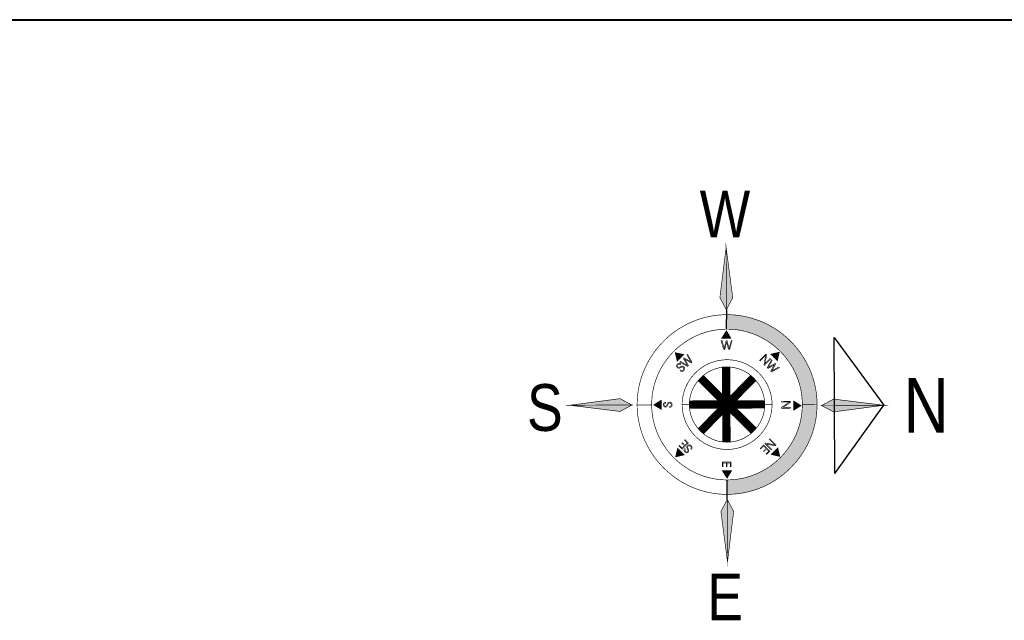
# Model space of a CAD drawing. Header units: millimetres. Extents: x 508 to 1792, y -198 to 270.
# Tile 8 of 11: x 1752.62 to 1758.82, y 97.08 to 100.87. Entities that reach past the tile are written whole.
import ezdxf
from ezdxf.enums import TextEntityAlignment as Align

# ---------------------------------------------------------------- set-up
doc = ezdxf.new("R2010")
doc.units = ezdxf.units.MM
doc.layers.add('LAYER_1', color=7, linetype='Continuous', lineweight=25)
doc.layers.add('TREES', color=74, linetype='Continuous')
doc.styles.add('SMN', font='swissck.ttf', dxfattribs={"height": 9.75})

# ---------------------------------------------------------------- blocks, each defined once
blk = doc.blocks.new('vitthal-12')
h = blk.add_hatch(color=8)
h.paths.add_polyline_path([(4.593, 1.58), (4.628, 1.62), (4.663, 1.661), (4.696, 1.702), (4.729, 1.744), (4.76, 1.786), (4.79, 1.829), (4.818, 1.873), (4.846, 1.917), (4.873, 1.962), (4.898, 2.007), (4.922, 2.052), (4.946, 2.098), (4.968, 2.145), (4.989, 2.192), (5.009, 2.239), (5.027, 2.286), (5.045, 2.334), (5.061, 2.382), (5.077, 2.431), (5.091, 2.48), (5.104, 2.529), (5.116, 2.578), (5.127, 2.627), (5.137, 2.677), (5.145, 2.727), (5.153, 2.777), (5.159, 2.827), (5.165, 2.877), (5.169, 2.927), (5.172, 2.978), (5.174, 3.028), (5.175, 3.079), (5.175, 3.129), (5.173, 3.179), (5.171, 3.23), (5.168, 3.28), (5.163, 3.33), (5.157, 3.38), (5.151, 3.43), (5.143, 3.48), (5.134, 3.53), (5.124, 3.579), (5.112, 3.629), (5.1, 3.678), (5.087, 3.727), (5.072, 3.775), (5.057, 3.823), (5.04, 3.871), (5.023, 3.919), (5.004, 3.966), (4.984, 4.013), (4.963, 4.06), (4.941, 4.106), (4.918, 4.151), (4.893, 4.196), (4.868, 4.241), (4.842, 4.285), (4.814, 4.329), (4.786, 4.372), (4.756, 4.415), (4.726, 4.457), (4.694, 4.498), (4.661, 4.539), (4.627, 4.579), (4.592, 4.619), (4.556, 4.658), (4.519, 4.696), (4.481, 4.733), (4.441, 4.77), (4.436, 4.775), (4.188, 4.51), (4.197, 4.502), (4.237, 4.464), (4.275, 4.426), (4.312, 4.387), (4.348, 4.347), (4.383, 4.307), (4.416, 4.265), (4.447, 4.223), (4.478, 4.18), (4.507, 4.136), (4.535, 4.092), (4.561, 4.047), (4.587, 4.002), (4.61, 3.955), (4.633, 3.909), (4.654, 3.862), (4.674, 3.814), (4.692, 3.766), (4.709, 3.717), (4.725, 3.669), (4.74, 3.619), (4.753, 3.57), (4.765, 3.52), (4.775, 3.47), (4.784, 3.42), (4.792, 3.369), (4.798, 3.318), (4.803, 3.268), (4.807, 3.217), (4.809, 3.166), (4.81, 3.115), (4.81, 3.064), (4.808, 3.012), (4.805, 2.961), (4.8, 2.91), (4.794, 2.86), (4.787, 2.809), (4.779, 2.758), (4.769, 2.708), (4.757, 2.658), (4.745, 2.608), (4.731, 2.559), (4.715, 2.509), (4.699, 2.46), (4.68, 2.412), (4.661, 2.364), (4.64, 2.316), (4.618, 2.269), (4.594, 2.222), (4.569, 2.176), (4.543, 2.13), (4.515, 2.085), (4.486, 2.041), (4.455, 1.997), (4.423, 1.954), (4.39, 1.912), (4.355, 1.87), (4.319, 1.83)])
h.paths.add_polyline_path([(3.404, 0.901), (3.453, 0.912), (3.502, 0.924), (3.551, 0.938), (3.6, 0.952), (3.648, 0.967), (3.696, 0.984), (3.743, 1.001), (3.791, 1.02), (3.837, 1.04), (3.884, 1.061), (3.93, 1.082), (3.975, 1.105), (4.021, 1.13), (4.065, 1.155), (4.109, 1.181), (4.153, 1.208), (4.196, 1.237), (4.239, 1.266), (4.281, 1.297), (4.322, 1.328), (4.363, 1.361), (4.403, 1.395), (4.442, 1.43), (4.481, 1.466), (4.519, 1.503), (4.556, 1.541), (4.593, 1.58), (4.319, 1.83), (4.282, 1.79), (4.243, 1.752), (4.204, 1.714), (4.165, 1.679), (4.124, 1.644), (4.082, 1.611), (4.04, 1.579), (3.997, 1.549), (3.954, 1.52), (3.909, 1.492), (3.864, 1.465), (3.819, 1.44), (3.773, 1.416), (3.726, 1.394), (3.679, 1.372), (3.632, 1.353), (3.584, 1.334), (3.535, 1.317), (3.486, 1.301), (3.437, 1.287), (3.388, 1.273), (3.338, 1.262), (3.288, 1.251), (3.238, 1.242), (3.187, 1.234), (3.136, 1.228), (3.086, 1.223), (3.035, 1.219), (2.984, 1.217), (2.933, 1.216), (2.882, 1.216), (2.831, 1.218), (2.78, 1.221), (2.729, 1.225), (2.678, 1.231), (2.627, 1.238), (2.577, 1.247), (2.527, 1.257), (2.477, 1.268), (2.427, 1.281), (2.377, 1.295), (2.328, 1.31), (2.279, 1.327), (2.231, 1.345), (2.183, 1.364), (2.135, 1.385), (2.088, 1.407), (2.041, 1.431), (1.995, 1.456), (1.95, 1.482), (1.905, 1.51), (1.86, 1.539), (1.816, 1.57), (1.773, 1.602), (1.731, 1.635), (1.69, 1.67), (1.645, 1.71), (1.401, 1.442), (1.404, 1.438), (1.445, 1.402), (1.485, 1.368), (1.527, 1.334), (1.569, 1.302), (1.611, 1.271), (1.654, 1.241), (1.698, 1.212), (1.742, 1.184), (1.787, 1.157), (1.832, 1.132), (1.878, 1.107), (1.924, 1.084), (1.97, 1.062), (2.017, 1.041), (2.064, 1.021), (2.112, 1.002), (2.16, 0.984), (2.208, 0.967), (2.256, 0.952), (2.305, 0.938), (2.354, 0.924), (2.403, 0.912), (2.453, 0.901), (2.502, 0.891), (2.552, 0.882), (2.602, 0.875), (2.652, 0.868), (2.702, 0.863), (2.753, 0.858), (2.803, 0.855), (2.853, 0.853), (2.904, 0.852), (2.954, 0.852), (3.005, 0.853), (3.055, 0.855), (3.105, 0.858), (3.155, 0.863), (3.205, 0.868), (3.255, 0.875), (3.305, 0.883), (3.355, 0.891)])
for p, q in [((4.523, 4.867), (4.188, 4.51)), ((3.744, 0), (6.042, 2.52)), ((6.042, 2.52), (5.807, 0.427)), ((1.314, 1.346), (1.645, 1.71)), ((3.744, 0), (5.807, 0.427))]:
    blk.add_line(p, q)
at = {"color": 8, "const_width": 0.0155}
for points in [[(4.523, 4.867), (5.574, 6.021), (4.843, 4.98)], [(4.523, 4.867), (5.574, 6.021), (4.604, 5.198)], [(1.158, 4.711), (0.006, 5.761), (1.045, 5.031)], [(1.158, 4.711), (0.006, 5.761), (0.828, 4.794)], [(4.655, 1.477), (5.807, 0.427), (4.985, 1.393)], [(4.655, 1.477), (5.807, 0.427), (4.769, 1.156)], [(1.314, 1.346), (0.262, 0.192), (1.23, 1.017)], [(1.314, 1.346), (0.262, 0.192), (0.993, 1.233)]]:
    blk.add_lwpolyline(points, close=True, dxfattribs=at)
at = {"color": 8, "const_width": 0.207}
for points in [[(2.884, 4.045), (2.971, 2.162)], [(3.623, 2.467), (2.228, 3.739)], [(3.548, 3.817), (2.274, 2.42)], [(3.869, 3.147), (1.984, 3.058)]]:
    blk.add_lwpolyline(points, dxfattribs=at)
at = {"color": 8}
for points in [[(4.523, 4.867), (5.574, 6.021), (4.523, 4.867), (4.604, 5.198)], [(4.523, 4.867), (5.574, 6.021), (4.523, 4.867), (4.843, 4.98)], [(1.158, 4.711), (0.006, 5.761), (1.158, 4.711), (0.828, 4.794)], [(1.158, 4.711), (0.006, 5.761), (1.158, 4.711), (1.045, 5.031)], [(1.314, 1.346), (0.262, 0.192), (1.314, 1.346), (0.993, 1.233)], [(1.314, 1.346), (0.262, 0.192), (1.314, 1.346), (1.23, 1.017)], [(4.655, 1.477), (5.807, 0.427), (4.655, 1.477), (4.769, 1.156)], [(4.655, 1.477), (5.807, 0.427), (4.655, 1.477), (4.985, 1.393)]]:
    blk.add_solid(points, dxfattribs=at)
at = {"layer": 'LAYER_1', "color": 39, "linetype": 'Continuous', "const_width": 0.0155}
for points in [[(1.253, 4.624), (1.523, 4.378), (1.561, 4.418), (1.599, 4.456), (1.638, 4.493), (1.678, 4.529), (1.718, 4.563), (1.76, 4.597), (1.802, 4.628), (1.845, 4.659), (1.889, 4.688), (1.933, 4.716), (1.978, 4.742), (2.024, 4.768), (2.07, 4.791), (2.116, 4.814), (2.164, 4.835), (2.211, 4.855), (2.259, 4.874), (2.308, 4.891), (2.357, 4.907), (2.406, 4.921), (2.456, 4.934), (2.506, 4.946), (2.556, 4.956), (2.606, 4.966), (2.657, 4.973), (2.707, 4.98), (2.758, 4.985), (2.809, 4.989), (2.86, 4.991), (2.911, 4.992), (2.962, 4.992), (3.014, 4.99), (3.065, 4.987), (3.116, 4.982), (3.167, 4.977), (3.217, 4.969), (3.268, 4.961), (3.318, 4.951), (3.368, 4.94), (3.418, 4.927), (3.468, 4.913), (3.517, 4.898), (3.566, 4.881), (3.615, 4.863), (3.663, 4.843), (3.71, 4.823), (3.758, 4.8), (3.804, 4.777), (3.851, 4.752), (3.896, 4.725), (3.941, 4.698), (3.986, 4.668), (4.029, 4.638), (4.072, 4.606), (4.115, 4.573), (4.156, 4.538), (4.197, 4.502), (4.197, 4.502), (4.237, 4.464), (4.275, 4.426), (4.312, 4.387), (4.348, 4.347), (4.383, 4.307), (4.416, 4.265), (4.447, 4.223), (4.478, 4.18), (4.507, 4.136), (4.535, 4.092), (4.561, 4.047), (4.587, 4.002), (4.61, 3.955), (4.633, 3.909), (4.654, 3.862), (4.674, 3.814), (4.692, 3.766), (4.709, 3.717), (4.725, 3.669), (4.74, 3.619), (4.753, 3.57), (4.765, 3.52), (4.775, 3.47), (4.784, 3.42), (4.792, 3.369), (4.798, 3.318), (4.803, 3.268), (4.807, 3.217), (4.809, 3.166), (4.81, 3.115), (4.81, 3.064), (4.808, 3.012), (4.805, 2.961), (4.8, 2.91), (4.794, 2.86), (4.787, 2.809), (4.779, 2.758), (4.769, 2.708), (4.757, 2.658), (4.745, 2.608), (4.731, 2.559), (4.715, 2.509), (4.699, 2.46), (4.68, 2.412), (4.661, 2.364), (4.64, 2.316), (4.618, 2.269), (4.594, 2.222), (4.569, 2.176), (4.543, 2.13), (4.515, 2.085), (4.486, 2.041), (4.455, 1.997), (4.423, 1.954), (4.39, 1.912), (4.355, 1.87), (4.319, 1.83), (4.319, 1.83), (4.593, 1.58), (4.628, 1.62), (4.663, 1.661), (4.696, 1.702), (4.729, 1.744), (4.76, 1.786), (4.79, 1.829), (4.818, 1.873), (4.846, 1.917), (4.873, 1.962), (4.898, 2.007), (4.922, 2.052), (4.946, 2.098), (4.968, 2.145), (4.989, 2.192), (5.009, 2.239), (5.027, 2.286), (5.045, 2.334), (5.061, 2.382), (5.077, 2.431), (5.091, 2.48), (5.104, 2.529), (5.116, 2.578), (5.127, 2.627), (5.137, 2.677), (5.145, 2.727), (5.153, 2.777), (5.159, 2.827), (5.165, 2.877), (5.169, 2.927), (5.172, 2.978), (5.174, 3.028), (5.175, 3.079), (5.175, 3.129), (5.173, 3.179), (5.171, 3.23), (5.168, 3.28), (5.163, 3.33), (5.157, 3.38), (5.151, 3.43), (5.143, 3.48), (5.134, 3.53), (5.124, 3.579), (5.112, 3.629), (5.1, 3.678), (5.087, 3.727), (5.072, 3.775), (5.057, 3.823), (5.04, 3.871), (5.023, 3.919), (5.004, 3.966), (4.984, 4.013), (4.963, 4.06), (4.941, 4.106), (4.918, 4.151), (4.893, 4.196), (4.868, 4.241), (4.842, 4.285), (4.814, 4.329), (4.786, 4.372), (4.756, 4.415), (4.726, 4.457), (4.694, 4.498), (4.661, 4.539), (4.627, 4.579), (4.592, 4.619), (4.556, 4.658), (4.519, 4.696), (4.481, 4.733), (4.441, 4.77), (4.441, 4.77), (4.401, 4.806), (4.361, 4.84), (4.319, 4.874), (4.277, 4.906), (4.235, 4.937), (4.192, 4.967), (4.148, 4.996), (4.104, 5.024), (4.059, 5.05), (4.014, 5.076), (3.969, 5.1), (3.923, 5.123), (3.876, 5.146), (3.83, 5.167), (3.782, 5.186), (3.735, 5.205), (3.687, 5.223), (3.639, 5.239), (3.591, 5.255), (3.542, 5.269), (3.493, 5.282), (3.444, 5.294), (3.394, 5.305), (3.345, 5.315), (3.295, 5.324), (3.245, 5.331), (3.195, 5.338), (3.145, 5.343), (3.095, 5.348), (3.045, 5.351), (2.994, 5.353), (2.944, 5.354), (2.894, 5.354), (2.844, 5.353), (2.793, 5.35), (2.743, 5.347), (2.693, 5.342), (2.643, 5.337), (2.593, 5.33), (2.543, 5.322), (2.494, 5.313), (2.444, 5.303), (2.395, 5.292), (2.346, 5.28), (2.297, 5.267), (2.249, 5.252), (2.201, 5.237), (2.153, 5.22), (2.105, 5.203), (2.058, 5.184), (2.011, 5.164), (1.965, 5.143), (1.919, 5.121), (1.873, 5.098), (1.828, 5.074), (1.783, 5.049), (1.739, 5.023), (1.695, 4.996), (1.652, 4.967), (1.609, 4.938), (1.567, 4.907), (1.525, 4.875), (1.485, 4.843), (1.444, 4.809), (1.405, 4.774), (1.366, 4.738), (1.328, 4.701), (1.29, 4.663), (1.253, 4.624)], [(2.846, 4.943), (2.974, 4.76), (2.736, 4.749)], [(2.653, 4.529), (2.655, 4.519), (2.658, 4.511), (2.662, 4.503), (2.668, 4.498), (2.673, 4.494), (2.679, 4.491), (2.687, 4.489), (2.695, 4.488), (2.704, 4.487), (2.71, 4.487), (2.717, 4.489), (2.724, 4.493), (2.73, 4.498), (2.735, 4.503), (2.738, 4.509), (2.743, 4.516), (2.744, 4.524), (2.744, 4.531), (2.742, 4.54), (2.74, 4.547), (2.736, 4.553), (2.731, 4.561), (2.722, 4.566), (2.713, 4.571), (2.7, 4.575), (2.687, 4.577), (2.675, 4.58), (2.664, 4.584), (2.653, 4.59), (2.644, 4.597), (2.639, 4.607), (2.635, 4.618), (2.632, 4.63), (2.633, 4.632), (2.633, 4.632), (2.634, 4.632), (2.633, 4.635), (2.633, 4.636), (2.631, 4.638), (2.633, 4.647), (2.636, 4.656), (2.641, 4.664), (2.647, 4.673), (2.654, 4.68), (2.663, 4.684), (2.672, 4.689), (2.681, 4.692), (2.69, 4.694), (2.703, 4.692), (2.714, 4.689), (2.724, 4.685), (2.733, 4.679), (2.74, 4.672), (2.746, 4.665), (2.75, 4.656), (2.754, 4.647), (2.756, 4.638), (2.754, 4.636), (2.734, 4.633), (2.73, 4.645), (2.725, 4.654), (2.718, 4.662), (2.711, 4.667), (2.702, 4.671), (2.691, 4.672), (2.685, 4.67), (2.679, 4.669), (2.673, 4.667), (2.668, 4.663), (2.663, 4.659), (2.66, 4.654), (2.656, 4.648), (2.654, 4.642), (2.652, 4.637), (2.655, 4.625), (2.66, 4.615), (2.666, 4.61), (2.674, 4.604), (2.686, 4.6), (2.7, 4.596), (2.716, 4.591), (2.729, 4.586), (2.74, 4.581), (2.75, 4.573), (2.758, 4.562), (2.762, 4.547), (2.764, 4.542), (2.765, 4.537), (2.767, 4.532), (2.766, 4.525), (2.764, 4.518), (2.762, 4.512), (2.76, 4.503), (2.757, 4.495), (2.752, 4.489), (2.746, 4.483), (2.739, 4.478), (2.73, 4.473), (2.722, 4.469), (2.713, 4.467), (2.703, 4.466), (2.692, 4.466), (2.682, 4.467), (2.673, 4.468), (2.665, 4.473), (2.657, 4.478), (2.65, 4.482), (2.645, 4.489), (2.64, 4.495), (2.636, 4.502), (2.632, 4.51), (2.631, 4.519), (2.631, 4.528)], [(2.653, 4.529), (2.655, 4.519), (2.658, 4.511), (2.662, 4.503), (2.668, 4.498), (2.673, 4.494), (2.679, 4.491), (2.687, 4.489), (2.695, 4.488), (2.704, 4.487), (2.71, 4.487), (2.717, 4.489), (2.724, 4.493), (2.73, 4.498), (2.735, 4.503), (2.738, 4.509), (2.743, 4.516), (2.744, 4.524), (2.744, 4.531), (2.742, 4.54), (2.74, 4.547), (2.736, 4.553), (2.731, 4.561), (2.722, 4.566), (2.713, 4.571), (2.7, 4.575), (2.687, 4.577), (2.675, 4.58), (2.664, 4.584), (2.653, 4.59), (2.644, 4.597), (2.639, 4.607), (2.635, 4.618), (2.632, 4.63), (2.633, 4.632), (2.633, 4.632), (2.634, 4.632), (2.633, 4.635), (2.633, 4.636), (2.631, 4.638), (2.633, 4.647), (2.636, 4.656), (2.641, 4.664), (2.647, 4.673), (2.654, 4.68), (2.663, 4.684), (2.672, 4.689), (2.681, 4.692), (2.69, 4.694), (2.703, 4.692), (2.714, 4.689), (2.724, 4.685), (2.733, 4.679), (2.74, 4.672), (2.746, 4.665), (2.75, 4.656), (2.754, 4.647), (2.756, 4.638), (2.754, 4.636), (2.734, 4.633), (2.73, 4.645), (2.725, 4.654), (2.718, 4.662), (2.711, 4.667), (2.702, 4.671), (2.691, 4.672), (2.685, 4.67), (2.679, 4.669), (2.673, 4.667), (2.668, 4.663), (2.663, 4.659), (2.66, 4.654), (2.656, 4.648), (2.654, 4.642), (2.652, 4.637), (2.655, 4.625), (2.66, 4.615), (2.666, 4.61), (2.674, 4.604), (2.686, 4.6), (2.7, 4.596), (2.716, 4.591), (2.729, 4.586), (2.74, 4.581), (2.75, 4.573), (2.758, 4.562), (2.762, 4.547), (2.764, 4.542), (2.765, 4.537), (2.767, 4.532), (2.766, 4.525), (2.764, 4.518), (2.762, 4.512), (2.76, 4.503), (2.757, 4.495), (2.752, 4.489), (2.746, 4.483), (2.739, 4.478), (2.73, 4.473), (2.722, 4.469), (2.713, 4.467), (2.703, 4.466), (2.692, 4.466), (2.682, 4.467), (2.673, 4.468), (2.665, 4.473), (2.657, 4.478), (2.65, 4.482), (2.645, 4.489), (2.64, 4.495), (2.636, 4.502), (2.632, 4.51), (2.631, 4.519), (2.631, 4.528)], [(2.98, 4.512), (3.027, 4.704), (3.047, 4.703), (2.994, 4.485), (2.966, 4.482), (2.911, 4.66), (2.87, 4.478), (2.842, 4.478), (2.769, 4.691), (2.793, 4.694), (2.853, 4.507), (2.899, 4.697), (2.919, 4.699)], [(2.98, 4.512), (3.027, 4.704), (3.047, 4.703), (2.994, 4.485), (2.966, 4.482), (2.911, 4.66), (2.87, 4.478), (2.842, 4.478), (2.769, 4.691), (2.793, 4.694), (2.853, 4.507), (2.899, 4.697), (2.919, 4.699)], [(1.253, 4.624), (1.525, 4.38), (1.489, 4.339), (1.454, 4.298), (1.421, 4.255), (1.389, 4.212), (1.358, 4.168), (1.329, 4.124), (1.301, 4.079), (1.275, 4.033), (1.25, 3.987), (1.226, 3.941), (1.204, 3.893), (1.183, 3.846), (1.164, 3.797), (1.146, 3.749), (1.129, 3.7), (1.114, 3.651), (1.1, 3.601), (1.087, 3.551), (1.076, 3.501), (1.066, 3.451), (1.057, 3.4), (1.05, 3.349), (1.044, 3.298), (1.04, 3.247), (1.037, 3.196), (1.035, 3.145), (1.035, 3.094), (1.036, 3.043), (1.038, 2.992), (1.042, 2.941), (1.047, 2.89), (1.053, 2.839), (1.061, 2.789), (1.07, 2.738), (1.081, 2.688), (1.093, 2.638), (1.106, 2.589), (1.12, 2.54), (1.136, 2.491), (1.153, 2.442), (1.172, 2.394), (1.192, 2.346), (1.213, 2.299), (1.235, 2.253), (1.259, 2.206), (1.284, 2.161), (1.311, 2.116), (1.339, 2.072), (1.368, 2.028), (1.398, 1.985), (1.43, 1.943), (1.463, 1.901), (1.498, 1.86), (1.534, 1.821), (1.571, 1.781), (1.609, 1.743), (1.649, 1.706), (1.649, 1.706), (1.69, 1.67), (1.731, 1.635), (1.773, 1.602), (1.816, 1.57), (1.86, 1.539), (1.905, 1.51), (1.95, 1.482), (1.995, 1.456), (2.041, 1.431), (2.088, 1.407), (2.135, 1.385), (2.183, 1.364), (2.231, 1.345), (2.279, 1.327), (2.328, 1.31), (2.377, 1.295), (2.427, 1.281), (2.477, 1.268), (2.527, 1.257), (2.577, 1.247), (2.627, 1.238), (2.678, 1.231), (2.729, 1.225), (2.78, 1.221), (2.831, 1.218), (2.882, 1.216), (2.933, 1.216), (2.984, 1.217), (3.035, 1.219), (3.086, 1.223), (3.136, 1.228), (3.187, 1.234), (3.238, 1.242), (3.288, 1.251), (3.338, 1.262), (3.388, 1.273), (3.437, 1.287), (3.486, 1.301), (3.535, 1.317), (3.584, 1.334), (3.632, 1.353), (3.679, 1.372), (3.726, 1.394), (3.773, 1.416), (3.819, 1.44), (3.864, 1.465), (3.909, 1.492), (3.954, 1.52), (3.997, 1.549), (4.04, 1.579), (4.082, 1.611), (4.124, 1.644), (4.165, 1.679), (4.204, 1.714), (4.243, 1.752), (4.282, 1.79), (4.319, 1.83), (4.319, 1.83), (4.593, 1.58), (4.556, 1.541), (4.519, 1.503), (4.481, 1.466), (4.442, 1.43), (4.403, 1.395), (4.363, 1.361), (4.322, 1.328), (4.281, 1.297), (4.239, 1.266), (4.196, 1.237), (4.153, 1.208), (4.109, 1.181), (4.065, 1.155), (4.021, 1.13), (3.975, 1.105), (3.93, 1.082), (3.884, 1.061), (3.837, 1.04), (3.791, 1.02), (3.743, 1.001), (3.696, 0.984), (3.648, 0.967), (3.6, 0.952), (3.551, 0.938), (3.502, 0.924), (3.453, 0.912), (3.404, 0.901), (3.355, 0.891), (3.305, 0.883), (3.255, 0.875), (3.205, 0.868), (3.155, 0.863), (3.105, 0.858), (3.055, 0.855), (3.005, 0.853), (2.954, 0.852), (2.904, 0.852), (2.853, 0.853), (2.803, 0.855), (2.753, 0.858), (2.702, 0.863), (2.652, 0.868), (2.602, 0.875), (2.552, 0.882), (2.502, 0.891), (2.453, 0.901), (2.403, 0.912), (2.354, 0.924), (2.305, 0.938), (2.256, 0.952), (2.208, 0.967), (2.16, 0.984), (2.112, 1.002), (2.064, 1.021), (2.017, 1.041), (1.97, 1.062), (1.924, 1.084), (1.878, 1.107), (1.832, 1.132), (1.787, 1.157), (1.742, 1.184), (1.698, 1.212), (1.654, 1.241), (1.611, 1.271), (1.569, 1.302), (1.527, 1.334), (1.485, 1.368), (1.445, 1.402), (1.404, 1.438), (1.404, 1.438), (1.365, 1.475), (1.327, 1.512), (1.29, 1.55), (1.254, 1.589), (1.219, 1.628), (1.185, 1.668), (1.152, 1.709), (1.121, 1.751), (1.09, 1.793), (1.06, 1.835), (1.032, 1.878), (1.004, 1.922), (0.978, 1.966), (0.953, 2.011), (0.929, 2.056), (0.906, 2.101), (0.884, 2.147), (0.863, 2.194), (0.843, 2.24), (0.824, 2.287), (0.806, 2.335), (0.79, 2.383), (0.774, 2.431), (0.76, 2.479), (0.747, 2.528), (0.735, 2.577), (0.723, 2.626), (0.713, 2.676), (0.704, 2.725), (0.697, 2.775), (0.69, 2.825), (0.684, 2.875), (0.68, 2.925), (0.676, 2.975), (0.674, 3.025), (0.673, 3.075), (0.673, 3.126), (0.674, 3.176), (0.676, 3.226), (0.679, 3.277), (0.683, 3.327), (0.688, 3.377), (0.695, 3.427), (0.702, 3.477), (0.711, 3.526), (0.721, 3.576), (0.732, 3.625), (0.744, 3.675), (0.757, 3.724), (0.771, 3.772), (0.786, 3.821), (0.803, 3.869), (0.82, 3.917), (0.839, 3.964), (0.859, 4.011), (0.88, 4.058), (0.902, 4.105), (0.925, 4.151), (0.949, 4.196), (0.975, 4.241), (1.001, 4.286), (1.029, 4.33), (1.057, 4.374), (1.087, 4.417), (1.118, 4.46), (1.15, 4.502), (1.183, 4.543), (1.218, 4.584), (1.253, 4.624)], [(4.165, 4.478), (4.121, 4.262), (3.948, 4.419)], [(1.562, 4.343), (1.624, 4.13), (1.782, 4.302)], [(1.829, 4.042), (1.836, 4.038), (1.843, 4.035), (1.852, 4.032), (1.859, 4.033), (1.867, 4.034), (1.874, 4.037), (1.881, 4.039), (1.886, 4.043), (1.89, 4.047), (1.895, 4.053), (1.899, 4.059), (1.901, 4.066), (1.903, 4.074), (1.903, 4.082), (1.901, 4.09), (1.899, 4.096), (1.895, 4.102), (1.889, 4.108), (1.883, 4.113), (1.875, 4.116), (1.866, 4.118), (1.858, 4.12), (1.849, 4.118), (1.839, 4.112), (1.827, 4.106), (1.817, 4.102), (1.806, 4.095), (1.795, 4.091), (1.784, 4.088), (1.773, 4.086), (1.764, 4.089), (1.754, 4.095), (1.743, 4.103), (1.742, 4.103), (1.742, 4.104), (1.741, 4.105), (1.74, 4.105), (1.74, 4.106), (1.739, 4.107), (1.732, 4.114), (1.727, 4.122), (1.724, 4.13), (1.723, 4.14), (1.723, 4.151), (1.725, 4.162), (1.729, 4.17), (1.733, 4.178), (1.737, 4.183), (1.747, 4.193), (1.756, 4.199), (1.766, 4.203), (1.777, 4.206), (1.787, 4.206), (1.797, 4.203), (1.806, 4.201), (1.814, 4.197), (1.82, 4.193), (1.824, 4.189), (1.81, 4.173), (1.799, 4.18), (1.789, 4.183), (1.78, 4.183), (1.771, 4.181), (1.761, 4.176), (1.752, 4.169), (1.75, 4.166), (1.747, 4.161), (1.746, 4.154), (1.743, 4.149), (1.743, 4.143), (1.745, 4.137), (1.746, 4.13), (1.748, 4.124), (1.753, 4.119), (1.763, 4.112), (1.772, 4.11), (1.781, 4.111), (1.79, 4.113), (1.802, 4.117), (1.814, 4.123), (1.828, 4.131), (1.84, 4.137), (1.851, 4.14), (1.864, 4.141), (1.877, 4.139), (1.89, 4.133), (1.896, 4.129), (1.901, 4.126), (1.903, 4.124), (1.908, 4.119), (1.913, 4.113), (1.917, 4.108), (1.92, 4.099), (1.923, 4.091), (1.924, 4.084), (1.925, 4.075), (1.924, 4.066), (1.921, 4.058), (1.918, 4.049), (1.913, 4.041), (1.906, 4.033), (1.9, 4.027), (1.893, 4.02), (1.886, 4.015), (1.877, 4.013), (1.868, 4.011), (1.859, 4.008), (1.851, 4.009), (1.843, 4.011), (1.834, 4.013), (1.827, 4.016), (1.819, 4.02), (1.813, 4.025)], [(1.829, 4.042), (1.836, 4.038), (1.843, 4.035), (1.852, 4.032), (1.859, 4.033), (1.867, 4.034), (1.874, 4.037), (1.881, 4.039), (1.886, 4.043), (1.89, 4.047), (1.895, 4.053), (1.899, 4.059), (1.901, 4.066), (1.903, 4.074), (1.903, 4.082), (1.901, 4.09), (1.899, 4.096), (1.895, 4.102), (1.889, 4.108), (1.883, 4.113), (1.875, 4.116), (1.866, 4.118), (1.858, 4.12), (1.849, 4.118), (1.839, 4.112), (1.827, 4.106), (1.817, 4.102), (1.806, 4.095), (1.795, 4.091), (1.784, 4.088), (1.773, 4.086), (1.764, 4.089), (1.754, 4.095), (1.743, 4.103), (1.742, 4.103), (1.742, 4.104), (1.741, 4.105), (1.74, 4.105), (1.74, 4.106), (1.739, 4.107), (1.732, 4.114), (1.727, 4.122), (1.724, 4.13), (1.723, 4.14), (1.723, 4.151), (1.725, 4.162), (1.729, 4.17), (1.733, 4.178), (1.737, 4.183), (1.747, 4.193), (1.756, 4.199), (1.766, 4.203), (1.777, 4.206), (1.787, 4.206), (1.797, 4.203), (1.806, 4.201), (1.814, 4.197), (1.82, 4.193), (1.824, 4.189), (1.81, 4.173), (1.799, 4.18), (1.789, 4.183), (1.78, 4.183), (1.771, 4.181), (1.761, 4.176), (1.752, 4.169), (1.75, 4.166), (1.747, 4.161), (1.746, 4.154), (1.743, 4.149), (1.743, 4.143), (1.745, 4.137), (1.746, 4.13), (1.748, 4.124), (1.753, 4.119), (1.763, 4.112), (1.772, 4.11), (1.781, 4.111), (1.79, 4.113), (1.802, 4.117), (1.814, 4.123), (1.828, 4.131), (1.84, 4.137), (1.851, 4.14), (1.864, 4.141), (1.877, 4.139), (1.89, 4.133), (1.896, 4.129), (1.901, 4.126), (1.903, 4.124), (1.908, 4.119), (1.913, 4.113), (1.917, 4.108), (1.92, 4.099), (1.923, 4.091), (1.924, 4.084), (1.925, 4.075), (1.924, 4.066), (1.921, 4.058), (1.918, 4.049), (1.913, 4.041), (1.906, 4.033), (1.9, 4.027), (1.893, 4.02), (1.886, 4.015), (1.877, 4.013), (1.868, 4.011), (1.859, 4.008), (1.851, 4.009), (1.843, 4.011), (1.834, 4.013), (1.827, 4.016), (1.819, 4.02), (1.813, 4.025)], [(2.089, 3.863), (2.223, 3.74), (2.261, 3.78), (2.301, 3.817), (2.343, 3.851), (2.386, 3.883), (2.431, 3.911), (2.477, 3.937), (2.525, 3.96), (2.573, 3.981), (2.622, 3.998), (2.672, 4.013), (2.723, 4.025), (2.774, 4.035), (2.826, 4.041), (2.878, 4.045), (2.929, 4.046), (2.981, 4.044), (3.033, 4.039), (3.085, 4.032), (3.136, 4.021), (3.187, 4.008), (3.237, 3.992), (3.286, 3.973), (3.334, 3.952), (3.382, 3.927), (3.428, 3.9), (3.473, 3.869), (3.516, 3.836), (3.558, 3.8), (3.558, 3.8), (3.598, 3.762), (3.635, 3.722), (3.669, 3.68), (3.701, 3.636), (3.73, 3.591), (3.756, 3.545), (3.779, 3.498), (3.8, 3.449), (3.817, 3.4), (3.833, 3.35), (3.845, 3.299), (3.854, 3.248), (3.861, 3.197), (3.865, 3.145), (3.866, 3.093), (3.864, 3.041), (3.859, 2.989), (3.852, 2.938), (3.842, 2.887), (3.829, 2.836), (3.813, 2.786), (3.794, 2.737), (3.772, 2.689), (3.748, 2.641), (3.721, 2.595), (3.69, 2.551), (3.657, 2.507), (3.621, 2.465), (3.621, 2.465), (3.757, 2.341), (3.793, 2.382), (3.826, 2.424), (3.857, 2.468), (3.885, 2.512), (3.911, 2.557), (3.935, 2.604), (3.957, 2.651), (3.976, 2.699), (3.993, 2.748), (4.007, 2.797), (4.02, 2.847), (4.03, 2.897), (4.038, 2.948), (4.043, 2.999), (4.046, 3.05), (4.047, 3.101), (4.046, 3.152), (4.042, 3.203), (4.037, 3.253), (4.029, 3.304), (4.018, 3.354), (4.006, 3.404), (3.991, 3.453), (3.974, 3.502), (3.954, 3.55), (3.933, 3.597), (3.909, 3.643), (3.883, 3.688), (3.855, 3.732), (3.824, 3.775), (3.791, 3.817), (3.756, 3.858), (3.719, 3.897), (3.68, 3.934), (3.638, 3.971), (3.594, 4.005), (3.549, 4.037), (3.503, 4.066), (3.456, 4.093), (3.409, 4.117), (3.36, 4.139), (3.31, 4.158), (3.26, 4.175), (3.209, 4.19), (3.157, 4.202), (3.106, 4.211), (3.053, 4.219), (3.001, 4.224), (2.949, 4.226), (2.896, 4.226), (2.844, 4.224), (2.791, 4.219), (2.739, 4.212), (2.688, 4.202), (2.636, 4.19), (2.586, 4.176), (2.535, 4.159), (2.486, 4.14), (2.437, 4.119), (2.39, 4.095), (2.343, 4.069), (2.297, 4.04), (2.253, 4.009), (2.21, 3.976), (2.168, 3.941), (2.127, 3.903)], [(3.918, 4.109), (4.086, 4.212), (4.101, 4.198), (3.908, 4.079), (3.888, 4.097), (3.972, 4.262), (3.818, 4.16), (3.797, 4.18), (3.897, 4.384), (3.915, 4.368), (3.828, 4.191), (3.993, 4.297), (4.006, 4.284)], [(3.918, 4.109), (4.086, 4.212), (4.101, 4.198), (3.908, 4.079), (3.888, 4.097), (3.972, 4.262), (3.818, 4.16), (3.797, 4.18), (3.897, 4.384), (3.915, 4.368), (3.828, 4.191), (3.993, 4.297), (4.006, 4.284)], [(2.089, 3.863), (2.223, 3.74), (2.187, 3.699), (2.154, 3.655), (2.124, 3.61), (2.096, 3.564), (2.072, 3.517), (2.05, 3.469), (2.032, 3.419), (2.016, 3.369), (2.003, 3.319), (1.993, 3.268), (1.985, 3.216), (1.981, 3.164), (1.979, 3.112), (1.98, 3.06), (1.984, 3.008), (1.991, 2.957), (2, 2.906), (2.012, 2.855), (2.027, 2.805), (2.045, 2.756), (2.066, 2.707), (2.089, 2.66), (2.115, 2.614), (2.144, 2.569), (2.175, 2.526), (2.21, 2.484), (2.247, 2.444), (2.286, 2.405), (2.286, 2.405), (2.328, 2.369), (2.372, 2.336), (2.417, 2.306), (2.463, 2.278), (2.51, 2.254), (2.559, 2.232), (2.608, 2.213), (2.658, 2.197), (2.709, 2.184), (2.76, 2.174), (2.812, 2.166), (2.863, 2.161), (2.915, 2.159), (2.967, 2.16), (3.019, 2.164), (3.071, 2.171), (3.122, 2.18), (3.172, 2.192), (3.222, 2.207), (3.272, 2.225), (3.32, 2.245), (3.367, 2.268), (3.413, 2.294), (3.458, 2.323), (3.501, 2.355), (3.543, 2.389), (3.583, 2.426), (3.621, 2.465), (3.757, 2.341), (3.72, 2.302), (3.681, 2.266), (3.641, 2.231), (3.599, 2.199), (3.557, 2.168), (3.513, 2.14), (3.468, 2.114), (3.422, 2.091), (3.375, 2.07), (3.327, 2.05), (3.278, 2.034), (3.229, 2.019), (3.18, 2.006), (3.13, 1.996), (3.079, 1.988), (3.028, 1.983), (2.977, 1.979), (2.926, 1.978), (2.875, 1.979), (2.824, 1.983), (2.773, 1.988), (2.723, 1.996), (2.672, 2.006), (2.622, 2.019), (2.573, 2.034), (2.524, 2.051), (2.476, 2.07), (2.428, 2.092), (2.382, 2.116), (2.336, 2.143), (2.291, 2.171), (2.248, 2.202), (2.205, 2.236), (2.164, 2.271), (2.124, 2.31), (2.086, 2.35), (2.05, 2.392), (2.017, 2.435), (1.986, 2.479), (1.957, 2.525), (1.931, 2.571), (1.907, 2.619), (1.886, 2.668), (1.866, 2.717), (1.85, 2.767), (1.835, 2.818), (1.823, 2.869), (1.813, 2.921), (1.806, 2.973), (1.801, 3.025), (1.799, 3.077), (1.799, 3.13), (1.801, 3.182), (1.806, 3.235), (1.813, 3.287), (1.823, 3.339), (1.835, 3.39), (1.849, 3.441), (1.866, 3.492), (1.885, 3.541), (1.907, 3.59), (1.931, 3.638), (1.958, 3.686), (1.987, 3.732), (2.018, 3.777), (2.052, 3.82), (2.089, 3.863)], [(4.278, 3.346), (4.278, 3.365), (4.497, 3.375), (4.498, 3.349), (4.322, 3.214), (4.504, 3.223), (4.505, 3.2), (4.286, 3.19), (4.285, 3.213), (4.472, 3.355)], [(4.278, 3.346), (4.278, 3.365), (4.497, 3.375), (4.498, 3.349), (4.322, 3.214), (4.504, 3.223), (4.505, 3.2), (4.286, 3.19), (4.285, 3.213), (4.472, 3.355)], [(4.779, 3.181), (4.597, 3.056), (4.584, 3.292)], [(1.084, 3.01), (1.279, 2.9), (1.268, 3.138)], [(1.553, 3.049), (1.334, 3.039), (1.329, 3.158), (1.347, 3.158), (1.352, 3.062), (1.432, 3.064), (1.427, 3.16), (1.448, 3.159), (1.45, 3.065), (1.532, 3.068), (1.529, 3.167), (1.548, 3.168)], [(1.553, 3.049), (1.334, 3.039), (1.329, 3.158), (1.347, 3.158), (1.352, 3.062), (1.432, 3.064), (1.427, 3.16), (1.448, 3.159), (1.45, 3.065), (1.532, 3.068), (1.529, 3.167), (1.548, 3.168)], [(1.498, 2.903), (1.508, 2.905), (1.516, 2.908), (1.524, 2.912), (1.529, 2.918), (1.534, 2.924), (1.536, 2.933), (1.54, 2.939), (1.541, 2.946), (1.541, 2.953), (1.54, 2.961), (1.539, 2.968), (1.534, 2.974), (1.53, 2.98), (1.524, 2.985), (1.517, 2.989), (1.511, 2.994), (1.505, 2.996), (1.498, 2.996), (1.489, 2.994), (1.481, 2.992), (1.472, 2.987), (1.466, 2.982), (1.461, 2.973), (1.457, 2.962), (1.452, 2.95), (1.449, 2.937), (1.447, 2.925), (1.443, 2.914), (1.438, 2.905), (1.43, 2.898), (1.421, 2.891), (1.411, 2.887), (1.397, 2.885), (1.396, 2.884), (1.395, 2.884), (1.393, 2.885), (1.393, 2.885), (1.392, 2.884), (1.391, 2.883), (1.382, 2.885), (1.372, 2.888), (1.363, 2.891), (1.355, 2.897), (1.348, 2.905), (1.342, 2.914), (1.339, 2.924), (1.336, 2.934), (1.335, 2.942), (1.335, 2.953), (1.338, 2.964), (1.341, 2.976), (1.348, 2.983), (1.355, 2.991), (1.364, 2.997), (1.373, 3.002), (1.381, 3.005), (1.388, 3.008), (1.393, 3.006), (1.392, 2.986), (1.381, 2.982), (1.372, 2.977), (1.365, 2.971), (1.361, 2.962), (1.357, 2.954), (1.355, 2.945), (1.356, 2.938), (1.358, 2.931), (1.362, 2.925), (1.365, 2.919), (1.369, 2.914), (1.373, 2.91), (1.378, 2.907), (1.384, 2.905), (1.39, 2.905), (1.403, 2.907), (1.413, 2.91), (1.418, 2.916), (1.424, 2.925), (1.428, 2.937), (1.433, 2.952), (1.436, 2.967), (1.441, 2.981), (1.448, 2.992), (1.455, 3.001), (1.466, 3.008), (1.482, 3.014), (1.486, 3.015), (1.491, 3.016), (1.495, 3.016), (1.503, 3.017), (1.51, 3.016), (1.518, 3.014), (1.525, 3.01), (1.532, 3.006), (1.539, 3.002), (1.544, 2.996), (1.55, 2.99), (1.556, 2.982), (1.559, 2.973), (1.561, 2.964), (1.563, 2.954), (1.563, 2.944), (1.562, 2.934), (1.559, 2.926), (1.555, 2.918), (1.551, 2.91), (1.547, 2.902), (1.539, 2.896), (1.532, 2.891), (1.523, 2.887), (1.516, 2.885), (1.508, 2.882), (1.5, 2.881)], [(1.498, 2.903), (1.508, 2.905), (1.516, 2.908), (1.524, 2.912), (1.529, 2.918), (1.534, 2.924), (1.536, 2.933), (1.54, 2.939), (1.541, 2.946), (1.541, 2.953), (1.54, 2.961), (1.539, 2.968), (1.534, 2.974), (1.53, 2.98), (1.524, 2.985), (1.517, 2.989), (1.511, 2.994), (1.505, 2.996), (1.498, 2.996), (1.489, 2.994), (1.481, 2.992), (1.472, 2.987), (1.466, 2.982), (1.461, 2.973), (1.457, 2.962), (1.452, 2.95), (1.449, 2.937), (1.447, 2.925), (1.443, 2.914), (1.438, 2.905), (1.43, 2.898), (1.421, 2.891), (1.411, 2.887), (1.397, 2.885), (1.396, 2.884), (1.395, 2.884), (1.393, 2.885), (1.393, 2.885), (1.392, 2.884), (1.391, 2.883), (1.382, 2.885), (1.372, 2.888), (1.363, 2.891), (1.355, 2.897), (1.348, 2.905), (1.342, 2.914), (1.339, 2.924), (1.336, 2.934), (1.335, 2.942), (1.335, 2.953), (1.338, 2.964), (1.341, 2.976), (1.348, 2.983), (1.355, 2.991), (1.364, 2.997), (1.373, 3.002), (1.381, 3.005), (1.388, 3.008), (1.393, 3.006), (1.392, 2.986), (1.381, 2.982), (1.372, 2.977), (1.365, 2.971), (1.361, 2.962), (1.357, 2.954), (1.355, 2.945), (1.356, 2.938), (1.358, 2.931), (1.362, 2.925), (1.365, 2.919), (1.369, 2.914), (1.373, 2.91), (1.378, 2.907), (1.384, 2.905), (1.39, 2.905), (1.403, 2.907), (1.413, 2.91), (1.418, 2.916), (1.424, 2.925), (1.428, 2.937), (1.433, 2.952), (1.436, 2.967), (1.441, 2.981), (1.448, 2.992), (1.455, 3.001), (1.466, 3.008), (1.482, 3.014), (1.486, 3.015), (1.491, 3.016), (1.495, 3.016), (1.503, 3.017), (1.51, 3.016), (1.518, 3.014), (1.525, 3.01), (1.532, 3.006), (1.539, 3.002), (1.544, 2.996), (1.55, 2.99), (1.556, 2.982), (1.559, 2.973), (1.561, 2.964), (1.563, 2.954), (1.563, 2.944), (1.562, 2.934), (1.559, 2.926), (1.555, 2.918), (1.551, 2.91), (1.547, 2.902), (1.539, 2.896), (1.532, 2.891), (1.523, 2.887), (1.516, 2.885), (1.508, 2.882), (1.5, 2.881)], [(4.324, 2.963), (4.518, 2.918), (4.519, 2.896), (4.297, 2.949), (4.296, 2.979), (4.473, 3.033), (4.291, 3.075), (4.29, 3.101), (4.506, 3.174), (4.507, 3.152), (4.318, 3.089), (4.514, 3.046), (4.513, 3.026)], [(4.324, 2.963), (4.518, 2.918), (4.519, 2.896), (4.297, 2.949), (4.296, 2.979), (4.473, 3.033), (4.291, 3.075), (4.29, 3.101), (4.506, 3.174), (4.507, 3.152), (4.318, 3.089), (4.514, 3.046), (4.513, 3.026)], [(3.971, 2.221), (3.984, 2.235), (4.145, 2.088), (4.127, 2.068), (3.912, 2.097), (4.044, 1.977), (4.03, 1.961), (3.869, 2.108), (3.883, 2.124), (4.115, 2.09)], [(1.859, 2.12), (2.018, 1.974), (1.938, 1.887), (1.925, 1.899), (1.99, 1.971), (1.932, 2.024), (1.868, 1.954), (1.856, 1.965), (1.92, 2.035), (1.858, 2.092), (1.792, 2.02), (1.779, 2.032)], [(1.859, 2.12), (2.018, 1.974), (1.938, 1.887), (1.925, 1.899), (1.99, 1.971), (1.932, 2.024), (1.868, 1.954), (1.856, 1.965), (1.92, 2.035), (1.858, 2.092), (1.792, 2.02), (1.779, 2.032)], [(4.275, 1.824), (4.057, 1.866), (4.214, 2.039)], [(1.671, 1.742), (1.883, 1.802), (1.71, 1.96)], [(2.915, 1.733), (2.925, 1.514), (2.806, 1.508), (2.805, 1.527), (2.902, 1.531), (2.9, 1.611), (2.803, 1.607), (2.803, 1.625), (2.899, 1.63), (2.895, 1.712), (2.797, 1.709), (2.796, 1.728)], [(2.915, 1.733), (2.925, 1.514), (2.806, 1.508), (2.805, 1.527), (2.902, 1.531), (2.9, 1.611), (2.803, 1.607), (2.803, 1.625), (2.899, 1.63), (2.895, 1.712), (2.797, 1.709), (2.796, 1.728)], [(3.114, 1.74), (3.134, 1.743), (3.144, 1.524), (3.114, 1.523), (2.982, 1.697), (2.99, 1.519), (2.969, 1.516), (2.959, 1.735), (2.982, 1.736), (3.121, 1.549)], [(3.114, 1.74), (3.134, 1.743), (3.144, 1.524), (3.114, 1.523), (2.982, 1.697), (2.99, 1.519), (2.969, 1.516), (2.959, 1.735), (2.982, 1.736), (3.121, 1.549)], [(3.017, 1.248), (3.127, 1.443), (2.89, 1.432)]]:
    blk.add_lwpolyline(points, close=True, dxfattribs=at)
at = {"layer": 'LAYER_1', "color": 39, "linetype": 'Continuous'}
blk.add_solid([(2.846, 4.943), (2.974, 4.76), (2.846, 4.943), (2.736, 4.749)], dxfattribs=at)
at = {"layer": 'LAYER_1', "color": 39}
for points in [[(4.165, 4.478), (4.121, 4.262), (4.165, 4.478), (3.948, 4.419)], [(1.562, 4.343), (1.624, 4.13), (1.562, 4.343), (1.782, 4.302)], [(4.779, 3.181), (4.597, 3.056), (4.779, 3.181), (4.584, 3.292)], [(1.084, 3.01), (1.279, 2.9), (1.084, 3.01), (1.268, 3.138)], [(4.275, 1.824), (4.057, 1.866), (4.275, 1.824), (4.214, 2.039)], [(1.671, 1.742), (1.883, 1.802), (1.671, 1.742), (1.71, 1.96)], [(3.017, 1.248), (3.127, 1.443), (3.017, 1.248), (2.89, 1.432)]]:
    blk.add_solid(points, dxfattribs=at)
blk = doc.blocks.new('vitthal-11')
at = {"layer": 'TREES', "xscale": 93.51182691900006, "yscale": 93.51182691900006, "zscale": 93.51182691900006, "rotation": 66.82906577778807}
blk.add_blockref('vitthal-12', (495.4, -29.2), dxfattribs=at)

msp = doc.modelspace()

# ---------------------------------------------------------------- linework, layer by layer
at = {"color": 5, "lineweight": 40, "ltscale": 0.25}
msp.add_line((1731.7462, 100.8654), (1792.3147, 100.8654), dxfattribs=at)

# ---------------------------------------------------------------- block references
at = {"color": 7, "linetype": 'Continuous', "xscale": 0.002684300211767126, "yscale": 0.002684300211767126, "zscale": 0.002684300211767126, "rotation": 335.7685870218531}
msp.add_blockref('vitthal-11', (1755.8839, 97.9885), dxfattribs=at)

# ---------------------------------------------------------------- texts
at = {"color": 7, "style": 'SMN'}
for s, p in [('W', (1757.2233, 99.4944)), ('S', (1756.0413, 98.2752))]:
    msp.add_text(s, height=0.2945, dxfattribs=at).set_placement(p, align=Align.RIGHT)
at = {"color": 1, "style": 'SMN'}
msp.add_text('N', height=0.3441, dxfattribs=at).set_placement((1758.4746, 98.2636, 0), align=Align.RIGHT)
at = {"lineweight": 25, "style": 'SMN'}
msp.add_text('E', height=0.2945, dxfattribs=at).set_placement((1757.1784, 97.0822, 0), align=Align.RIGHT)

doc.saveas('drawing.dxf')
